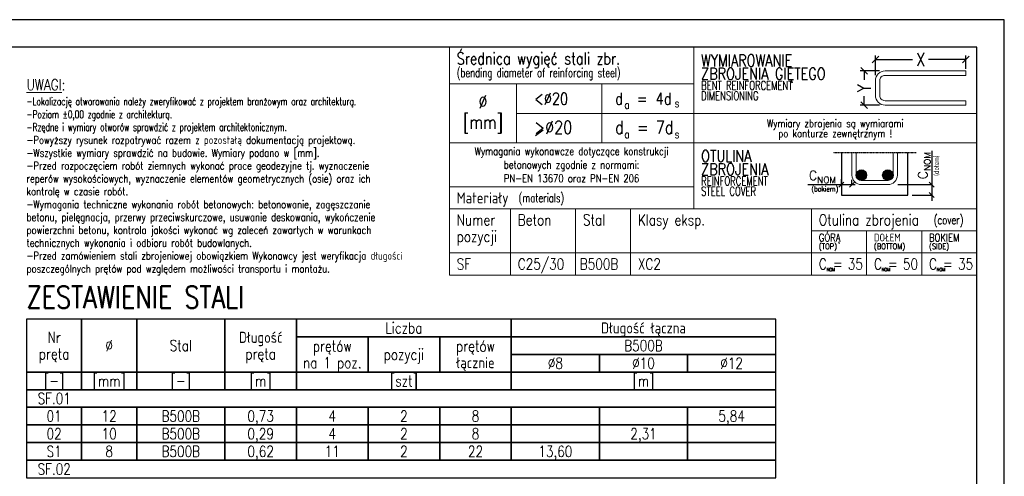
# Model space of a CAD drawing. Header units: millimetres. Extents: x -62590 to 46238, y 147773 to 522018.
# Tile 44 of 93: x 11769 to 16238, y 247996 to 250068. Entities that reach past the tile are written whole.
import ezdxf
from ezdxf.enums import TextEntityAlignment as Align

# ---------------------------------------------------------------- set-up
doc = ezdxf.new("R2010")
doc.units = ezdxf.units.MM
doc.linetypes.add('AUSGEZOGEN', pattern=[0])
doc.linetypes.add('VERDECKT', pattern=[0.375, 0.25, -0.125])
for name, color, linetype in [('!PB_Ramka', 7, 'Continuous'), ('e-cad_cienkie', 1, 'Continuous'), ('e-cad_kontur', 2, 'Continuous'), ('e-cad_opisy', 7, 'Continuous'), ('e-cad_prety_przekroj', 4, 'Continuous'), ('e-cad_wymiary', 1, 'Continuous'), ('PB_TABELKA_CIENKA', 1, 'Continuous'), ('PB_TABELKA_TEKST', 7, 'Continuous'), ('T__RAND', 7, 'Continuous')]:
    doc.layers.add(name, color=color, linetype=linetype)
doc.styles.add('e-cad_1', font='simplex.shx', dxfattribs={"width": 0.8})
doc.styles.add('e-cad_2', font='simplex.shx', dxfattribs={"width": 0.8})
doc.styles.add('KOPF8', font='simplex.shx', dxfattribs={"width": 0.8})
doc.styles.add('SIMPLEX7', font='simplex.shx', dxfattribs={"width": 0.7})
doc.styles.add('Styl 1', font='arial.ttf')
doc.styles.add('Styl 2', font='simplex.shx', dxfattribs={"width": 0.8})

# ---------------------------------------------------------------- blocks, each defined once
blk = doc.blocks.new('*U24')
at = {"layer": 'e-cad_opisy', "color": 8, "ltscale": 0.4}
blk.add_lwpolyline([(0, 0), (600, 0), (600, 297), (25, 297), (25, 297), (0, 297), (0, 0)], dxfattribs=at)
at = {"layer": 'e-cad_opisy', "color": 3, "ltscale": 0.4}
blk.add_lwpolyline([(30, 5), (595, 5), (595, 292), (30, 292), (30, 5)], dxfattribs=at)
blk = doc.blocks.new('_Oblique')
at = {"color": 0, "linetype": 'ByBlock', "lineweight": -2}
blk.add_line((-0.5, -0.5), (0.5, 0.5), dxfattribs=at)
blk = doc.blocks.new('zw$DBDF')
at = {"layer": 'e-cad_kontur', "color": 9, "lineweight": 18}
blk.add_lwpolyline([(125, -262.3), (-241.4, -262.3, -0.414214), (-285.1, -218.6), (-285.1, -151.3, -0.414214), (-241.4, -107.6), (125, -107.6), (125, -127.5), (-241.4, -127.5, 0.414214), (-265.2, -151.3), (-265.2, -218.6, 0.414214), (-241.4, -242.4), (125, -242.4)], format="xyb", close=True, dxfattribs=at)
at = {"layer": 'e-cad_opisy', "color": 8, "ltscale": 10}
for p, q in [((-285.1, -126.3), (-285.1, -36.8)), ((125, -97.6), (125, -36.8)), ((-285.1, -55.5), (-114.8, -55.5)), ((125, -55.5), (-45.3, -55.5)), ((-266.4, -107.6), (-354.7, -107.6)), ((-336, -107.6), (-336, -147.9)), ((-336, -262.3), (-336, -222)), ((-266.4, -262.3), (-354.7, -262.3))]:
    blk.add_line(p, q, dxfattribs=at)
at = {"layer": 'e-cad_opisy', "color": 8, "ltscale": 20, "xscale": 30, "yscale": 30, "zscale": 30}
for p, rotation in [((-285.1, -55.5), 180), ((-336, -107.6), 90), ((-336, -262.3), 270)]:
    blk.add_blockref('_Oblique', p, dxfattribs=dict(at, rotation=rotation))
blk.add_blockref('_Oblique', (125, -55.5), dxfattribs=at)
at = {"layer": 'e-cad_opisy', "color": 1, "ltscale": 20, "insert": (-80.1, -55.5), "char_height": 60, "attachment_point": 5, "style": 'e-cad_1', "bg_fill": 3, "box_fill_scale": 1.1, "bg_fill_color": 257, "bg_fill_transparency": 0}
blk.add_mtext('X', dxfattribs=at)
at = {"layer": 'e-cad_opisy', "color": 1, "ltscale": 20, "insert": (-336, -185), "char_height": 60, "attachment_point": 5, "rotation": 90, "style": 'e-cad_1', "bg_fill": 3, "box_fill_scale": 1.1, "bg_fill_color": 257, "bg_fill_transparency": 0}
blk.add_mtext('Y', dxfattribs=at)
blk = doc.blocks.new('TABELKA-ZBROJENIE')
at = {"layer": 'e-cad_kontur', "ltscale": 10}
for points in [[(-499.7, -580.2, 2.414214), (-523.5, -604, 0.414214), (-499.7, -580.2)], [(-379.5, -580.2, 2.414214), (-403.3, -604, 0.414214), (-379.5, -580.2)]]:
    blk.add_hatch(color=253, dxfattribs=at).paths.add_polyline_path(points)
at = {"layer": 'e-cad_kontur', "color": 3, "lineweight": 18, "ltscale": 10}
for points in [[(-2393.7, 0), (-1284.4, 0), (-1284.4, -166.7), (-2393.7, -166.7)], [(-1284.4, 0), (0, 0), (0, -300), (-1284.4, -300)], [(-2393.7, -166.7), (-2088.7, -166.7), (-2088.7, -433.3), (-2393.7, -433.3)], [(-2088.7, -166.7), (-1701.1, -166.7), (-1701.1, -300), (-2088.7, -300)], [(-1701.1, -166.7), (-1284.4, -166.7), (-1284.4, -300), (-1701.1, -300)], [(-2088.7, -300), (-1701.1, -300), (-1701.1, -433.3), (-2088.7, -433.3)], [(-1701.1, -300), (-1284.4, -300), (-1284.4, -433.3), (-1701.1, -433.3)], [(-1284.4, -300), (0, -300), (0, -433.3), (-1284.4, -433.3)], [(-2393.7, -433.3), (-1284.4, -433.3), (-1284.4, -633.3), (-2393.7, -633.3)], [(-1284.4, -433.3), (0, -433.3), (0, -733.3), (-1284.4, -733.3)], [(-2393.7, -633.3), (-1284.4, -633.3), (-1284.4, -733.3), (-2393.7, -733.3)], [(-2393.7, -733.3), (-2116.4, -733.3), (-2116.4, -933.3), (-2393.7, -933.3)], [(-2116.4, -733.3), (-1820.7, -733.3), (-1820.7, -933.3), (-2116.4, -933.3)], [(-1820.7, -733.3), (-1571.3, -733.3), (-1571.3, -933.3), (-1820.7, -933.3)], [(-1571.3, -733.3), (-750, -733.3), (-750, -933.3), (-1571.3, -933.3)], [(-750, -733.3), (0, -733.3), (0, -833.3), (-750, -833.3)], [(-750, -833.3), (-500, -833.3), (-500, -933.3), (-750, -933.3)], [(-500, -833.3), (-250, -833.3), (-250, -933.3), (-500, -933.3)], [(-250, -833.3), (0, -833.3), (0, -933.3), (-250, -933.3)], [(-2393.7, -933.3), (-2116.4, -933.3), (-2116.4, -1033.3), (-2393.7, -1033.3)], [(-2116.4, -933.3), (-1820.7, -933.3), (-1820.7, -1033.3), (-2116.4, -1033.3)], [(-1820.7, -933.3), (-1571.3, -933.3), (-1571.3, -1033.3), (-1820.7, -1033.3)], [(-1571.3, -933.3), (-750, -933.3), (-750, -1033.3), (-1571.3, -1033.3)], [(-750, -933.3), (-500, -933.3), (-500, -1033.3), (-750, -1033.3)], [(-500, -933.3), (-250, -933.3), (-250, -1033.3), (-500, -1033.3)], [(-250, -933.3), (0, -933.3), (0, -1033.3), (-250, -1033.3)]]:
    blk.add_lwpolyline(points, close=True, dxfattribs=at)
at = {"layer": 'e-cad_kontur'}
blk.add_lwpolyline([(-614.1, -477.9), (-614.1, -670.8), (-312.7, -670.8), (-312.7, -477.9)], dxfattribs=at)
at = {"layer": 'e-cad_kontur', "color": 3, "lineweight": 18}
for points in [[(-566.5, -477.9), (-566.5, -580.2, 0.414214), (-523.5, -623.1), (-403.3, -623.1, 0.414214), (-360.4, -580.2), (-360.4, -477.9)], [(-379.5, -477.9), (-379.5, -580.2, -0.414214), (-403.3, -604), (-523.5, -604, -0.414214), (-547.4, -580.2), (-547.4, -477.9)]]:
    blk.add_lwpolyline(points, format="xyb", dxfattribs=at)
at = {"layer": 'e-cad_prety_przekroj'}
for centre in [(-523.5, -580.2), (-403.3, -580.2)]:
    blk.add_circle(centre, 23.8, dxfattribs=at)
at = {"layer": 'e-cad_wymiary', "color": 8, "lineweight": -2, "ltscale": 10}
for points in [[(-625.4, -634.4), (-602.9, -611.9)], [(-577.7, -634.4), (-555.2, -611.9)], [(-215.8, -611.9), (-193.3, -634.4)], [(-215.8, -659.5), (-193.3, -682)]]:
    blk.add_lwpolyline(points, dxfattribs=at)
at = {"layer": 'PB_TABELKA_TEKST'}
blk.add_line((-2003.4, -400.5), (-1968.5, -374), dxfattribs=at)
at = {"layer": 'PB_TABELKA_TEKST', "color": 8, "linetype": 'AUSGEZOGEN'}
for p, q in [((-204.6, -469.2), (-204.6, -697.1)), ((-766, -623.1), (-551.6, -623.1)), ((-358.8, -623.1), (-204.6, -623.1)), ((-293.5, -670.8), (-204.6, -670.8))]:
    blk.add_line(p, q, dxfattribs=at)
for points in [[(-614.1, -623.1), (-614.1, -599.1)], [(-566.5, -623.1), (-566.5, -601.7)]]:
    blk.add_lwpolyline(points, dxfattribs=at)
at = {"layer": 'T__RAND', "linetype": 'VERDECKT', "ltscale": 0.5}
blk.add_line((-652.3, -477.9), (-274.6, -477.9), dxfattribs=at)
at = {"layer": 'e-cad_opisy', "ltscale": 10, "style": 'e-cad_1', "width": 0.8}
for p in [(-681.7, -1008.3), (-431.7, -1008.3), (-181.7, -1008.3)]:
    blk.add_text('NOM', height=15, dxfattribs=at).set_placement(p, align=Align.MIDDLE_LEFT)
at = {"layer": 'PB_TABELKA_CIENKA', "width": 0.7}
for s, height, style, p in [('(bending diameter of reinforcing steel)', 40, 'SIMPLEX7', (-2360.4, -135.5)), ('BENT REINFORCEMENT', 40, 'SIMPLEX7', (-1251, -193.3)), ('DIMENSIONING', 40, 'SIMPLEX7', (-1251, -240)), ('REINFORCEMENT', 40, 'SIMPLEX7', (-1251, -626.7)), ('STEEL COVER', 40, 'SIMPLEX7', (-1251, -673.3)), ('(bokiem)', 24, 'Styl 2', (-750.6, -654.7))]:
    blk.add_text(s, height=height, dxfattribs=dict(at, style=style)).set_placement(p)
at = {"layer": 'PB_TABELKA_CIENKA', "style": 'Styl 2', "width": 0.7}
blk.add_text('(dołem)', height=24, rotation=90, dxfattribs=at).set_placement((-171.6, -583.3))
at = {"layer": 'PB_TABELKA_CIENKA', "style": 'SIMPLEX7', "width": 0.7}
for s, p in [('(materials)', (-2079.1, -683.3)), ('(cover)', (-195, -783.3))]:
    blk.add_text(s, height=40, dxfattribs=at).set_placement(p, align=Align.MIDDLE_LEFT)
at = {"layer": 'PB_TABELKA_TEKST', "style": 'KOPF8', "width": 0.8}
for s, height, p in [('Średnica wygięć stali zbr.', 53.333, (-2360.4, -77.8)), ('WYMIAROWANIE', 53.333, (-1251, -86.7)), ('ZBROJENIA GIĘTEGO', 53.333, (-1251, -146.7)), ('<%%C20', 53.33, (-2008.4, -260)), ('d', 53.3, (-1641.2, -260)), ('=', 53.3, (-1542.3, -260)), ('4d', 53.33, (-1457, -260)), ('a', 36, (-1598.9, -279.1)), ('s', 36, (-1371.3, -271.9)), ('>%%C20', 59.99, (-2008.4, -393.3)), ('d', 60, (-1641.2, -393.3)), ('=', 60, (-1542.3, -393.3)), ('7d', 59.99, (-1457, -393.3)), ('a', 36, (-1598.9, -412.4)), ('s', 36, (-1371.3, -412.4)), ('OTULINA', 53.33, (-1251, -520)), ('ZBROJENIA', 53.33, (-1251, -580))]:
    blk.add_text(s, height=height, dxfattribs=at).set_placement(p)
for s, height, p in [('%%C', 59.99, (-2241.2, -246.8)), ('[mm]', 59.99, (-2241.2, -339.6)), ('Wymagania wykonawcze dotyczące konstrukcji', 35, (-1839, -471.7)), ('betonowych zgodnie z normami:', 35, (-1839, -533.3)), ('PN-EN 13670 oraz PN-EN 206', 35, (-1839, -595))]:
    blk.add_text(s, height=height, dxfattribs=at).set_placement(p, align=Align.MIDDLE_CENTER)
for s, p in [('Wymiary zbrojenia są wymiarami', (-642.2, -350)), ('po konturze zewnętrznym !', (-642.2, -396.7))]:
    blk.add_text(s, height=35, dxfattribs=at).set_placement(p, align=Align.MIDDLE)
for s, height, p in [('Materiały', 50, (-2360.4, -683.3)), ('Numer', 50, (-2360.4, -783.3)), ('Beton', 50, (-2083, -783.3)), ('Stal', 50, (-1787.4, -783.3)), ('Klasy eksp.', 50, (-1538, -783.3)), ('Otulina zbrojenia', 50, (-716.7, -783.3)), ('pozycji', 50, (-2360.4, -858.3)), ('GÓRĄ', 35, (-716.7, -863.3)), ('DOŁEM', 35, (-466.7, -863.3)), ('BOKIEM', 35, (-216.7, -863.3)), ('C =', 50, (-716.7, -983.3)), ('C =', 50, (-466.7, -983.3)), ('C =', 50, (-216.7, -983.3))]:
    blk.add_text(s, height=height, dxfattribs=at).set_placement(p, align=Align.MIDDLE_LEFT)
at = {"layer": 'PB_TABELKA_TEKST', "color": 1, "style": 'KOPF8', "width": 0.8}
for s, p in [('(TOP)', (-716.7, -903.3)), ('(BOTTOM)', (-466.7, -903.3)), ('(SIDE)', (-216.7, -903.3))]:
    blk.add_text(s, height=25, dxfattribs=at).set_placement(p, align=Align.MIDDLE_LEFT)
at = {"layer": 'PB_TABELKA_TEKST', "insert": (-266, -599), "char_height": 42, "width": 141.65, "attachment_point": 1, "rotation": 90, "style": 'Styl 1'}
blk.add_mtext('\\pxsm0.8;{\\A1;\\Fsimplex.shx|c238;C{\\H0.7x;\\S^ NOM;}}', dxfattribs=at)
at = {"layer": 'PB_TABELKA_TEKST', "insert": (-761.9, -560.3), "char_height": 42, "width": 141.65, "attachment_point": 1, "style": 'Styl 1'}
blk.add_mtext('\\pxsm0.8;{\\A1;\\Fsimplex.shx|c238;C{\\H0.7x;\\S^ NOM;}}', dxfattribs=at)
at = {"layer": 'e-cad_wymiary', "ltscale": 20}
blk.add_blockref('zw$DBDF', (-175, 0), dxfattribs=at)

msp = doc.modelspace()

# ---------------------------------------------------------------- linework, layer by layer
at = {"layer": 'e-cad_cienkie', "ltscale": 10}
for points in [[(11800.5, 248469.2), (12050.5, 248469.2), (12050.5, 248709.2), (11800.5, 248709.2)], [(12050.5, 248469.2), (12300.5, 248469.2), (12300.5, 248709.2), (12050.5, 248709.2)], [(12300.5, 248469.2), (12700.5, 248469.2), (12700.5, 248709.2), (12300.5, 248709.2)], [(12700.5, 248469.2), (13025.5, 248469.2), (13025.5, 248709.2), (12700.5, 248709.2)], [(13025.5, 248629.2), (14000.5, 248629.2), (14000.5, 248709.2), (13025.5, 248709.2)], [(14000.5, 248629.2), (15200.5, 248629.2), (15200.5, 248709.2), (14000.5, 248709.2)], [(13025.5, 248469.2), (13350.5, 248469.2), (13350.5, 248629.2), (13025.5, 248629.2)], [(13350.5, 248469.2), (13675.5, 248469.2), (13675.5, 248629.2), (13350.5, 248629.2)], [(13675.5, 248469.2), (14000.5, 248469.2), (14000.5, 248629.2), (13675.5, 248629.2)], [(14000.5, 248549.2), (15200.5, 248549.2), (15200.5, 248629.2), (14000.5, 248629.2)], [(14000.5, 248469.2), (14400.5, 248469.2), (14400.5, 248549.2), (14000.5, 248549.2)], [(14400.5, 248469.2), (14800.5, 248469.2), (14800.5, 248549.2), (14400.5, 248549.2)], [(14800.5, 248469.2), (15200.5, 248469.2), (15200.5, 248549.2), (14800.5, 248549.2)], [(11800.5, 248389.2), (12050.5, 248389.2), (12050.5, 248469.2), (11800.5, 248469.2)], [(12050.5, 248389.2), (12300.5, 248389.2), (12300.5, 248469.2), (12050.5, 248469.2)], [(12300.5, 248389.2), (12700.5, 248389.2), (12700.5, 248469.2), (12300.5, 248469.2)], [(12700.5, 248389.2), (13025.5, 248389.2), (13025.5, 248469.2), (12700.5, 248469.2)], [(13025.5, 248389.2), (14000.5, 248389.2), (14000.5, 248469.2), (13025.5, 248469.2)], [(14000.5, 248389.2), (15200.5, 248389.2), (15200.5, 248469.2), (14000.5, 248469.2)], [(11800.5, 248309.2), (15200.5, 248309.2), (15200.5, 248389.2), (11800.5, 248389.2)], [(11800.5, 248229.2), (12050.5, 248229.2), (12050.5, 248309.2), (11800.5, 248309.2)], [(12050.5, 248229.2), (12300.5, 248229.2), (12300.5, 248309.2), (12050.5, 248309.2)], [(12300.5, 248229.2), (12700.5, 248229.2), (12700.5, 248309.2), (12300.5, 248309.2)], [(12700.5, 248229.2), (13025.5, 248229.2), (13025.5, 248309.2), (12700.5, 248309.2)], [(13025.5, 248229.2), (13350.5, 248229.2), (13350.5, 248309.2), (13025.5, 248309.2)], [(13350.5, 248229.2), (13675.5, 248229.2), (13675.5, 248309.2), (13350.5, 248309.2)], [(13675.5, 248229.2), (14000.5, 248229.2), (14000.5, 248309.2), (13675.5, 248309.2)], [(14000.5, 248229.2), (14400.5, 248229.2), (14400.5, 248309.2), (14000.5, 248309.2)], [(14400.5, 248229.2), (14800.5, 248229.2), (14800.5, 248309.2), (14400.5, 248309.2)], [(14800.5, 248229.2), (15200.5, 248229.2), (15200.5, 248309.2), (14800.5, 248309.2)], [(11800.5, 248149.2), (12050.5, 248149.2), (12050.5, 248229.2), (11800.5, 248229.2)], [(12050.5, 248149.2), (12300.5, 248149.2), (12300.5, 248229.2), (12050.5, 248229.2)], [(12300.5, 248149.2), (12700.5, 248149.2), (12700.5, 248229.2), (12300.5, 248229.2)], [(12700.5, 248149.2), (13025.5, 248149.2), (13025.5, 248229.2), (12700.5, 248229.2)], [(13025.5, 248149.2), (13350.5, 248149.2), (13350.5, 248229.2), (13025.5, 248229.2)], [(13350.5, 248149.2), (13675.5, 248149.2), (13675.5, 248229.2), (13350.5, 248229.2)], [(13675.5, 248149.2), (14000.5, 248149.2), (14000.5, 248229.2), (13675.5, 248229.2)], [(14000.5, 248149.2), (14400.5, 248149.2), (14400.5, 248229.2), (14000.5, 248229.2)], [(14400.5, 248149.2), (14800.5, 248149.2), (14800.5, 248229.2), (14400.5, 248229.2)], [(14800.5, 248149.2), (15200.5, 248149.2), (15200.5, 248229.2), (14800.5, 248229.2)], [(11800.5, 248069.2), (12050.5, 248069.2), (12050.5, 248149.2), (11800.5, 248149.2)], [(12050.5, 248069.2), (12300.5, 248069.2), (12300.5, 248149.2), (12050.5, 248149.2)], [(12300.5, 248069.2), (12700.5, 248069.2), (12700.5, 248149.2), (12300.5, 248149.2)], [(12700.5, 248069.2), (13025.5, 248069.2), (13025.5, 248149.2), (12700.5, 248149.2)], [(13025.5, 248069.2), (13350.5, 248069.2), (13350.5, 248149.2), (13025.5, 248149.2)], [(13350.5, 248069.2), (13675.5, 248069.2), (13675.5, 248149.2), (13350.5, 248149.2)], [(13675.5, 248069.2), (14000.5, 248069.2), (14000.5, 248149.2), (13675.5, 248149.2)], [(14000.5, 248069.2), (14400.5, 248069.2), (14400.5, 248149.2), (14000.5, 248149.2)], [(14400.5, 248069.2), (14800.5, 248069.2), (14800.5, 248149.2), (14400.5, 248149.2)], [(14800.5, 248069.2), (15200.5, 248069.2), (15200.5, 248149.2), (14800.5, 248149.2)], [(11800.5, 247989.2), (15200.5, 247989.2), (15200.5, 248069.2), (11800.5, 248069.2)]]:
    msp.add_lwpolyline(points, close=True, dxfattribs=at)

# ---------------------------------------------------------------- block references
at = {"layer": '!PB_Ramka', "xscale": 25, "yscale": 25, "zscale": 25}
msp.add_blockref('*U24', (1238, 242642.6), dxfattribs=at)

# ---------------------------------------------------------------- texts
at = {"layer": 'e-cad_opisy', "ltscale": 10, "style": 'e-cad_1', "width": 0.8}
for s, height, p in [('ZESTAWIENIE STALI', 100, (11800.5, 248759.2)), ('SF.01', 50, (11850.5, 248324.2)), ('SF.02', 50, (11850.5, 248004.2))]:
    msp.add_text(s, height=height, dxfattribs=at).set_placement(p)
for s, p in [('Liczba', (13513, 248644.2)), ('Długość łączna', (14600.5, 248644.2)), ('Nr', (11925.5, 248601.7)), ('Długość', (12863, 248601.7)), ('%%c', (12175.5, 248564.2)), ('Stal', (12500.5, 248564.2)), ('prętów', (13188, 248561.7)), ('prętów', (13838, 248561.7)), ('B500B', (14600.5, 248564.2)), ('pręta', (11925.5, 248526.7)), ('pręta', (12863, 248526.7)), ('pozycji', (13513, 248524.2)), ('na 1 poz.', (13188, 248486.7)), ('łącznie', (13838, 248486.7)), ('%%c8', (14200.5, 248484.2)), ('%%c10', (14600.5, 248484.2)), ('%%c12', (15000.5, 248484.2)), ('[-]', (11925.5, 248404.2)), ('[mm]', (12175.5, 248404.2)), ('[-]', (12500.5, 248404.2)), ('[m]', (12863, 248404.2)), ('[szt]', (13513, 248404.2)), ('[m]', (14600.5, 248404.2)), ('01', (11925.5, 248244.2)), ('12', (12175.5, 248244.2)), ('B500B', (12500.5, 248244.2)), ('0,73', (12863, 248244.2)), ('4', (13188, 248244.2)), ('2', (13513, 248244.2)), ('8', (13838, 248244.2)), ('5,84', (15000.5, 248244.2)), ('02', (11925.5, 248164.2)), ('10', (12175.5, 248164.2)), ('B500B', (12500.5, 248164.2)), ('0,29', (12863, 248164.2)), ('4', (13188, 248164.2)), ('2', (13513, 248164.2)), ('8', (13838, 248164.2)), ('2,31', (14600.5, 248164.2)), ('S1', (11925.5, 248084.2)), ('8', (12175.5, 248084.2)), ('B500B', (12500.5, 248084.2)), ('0,62', (12863, 248084.2)), ('11', (13188, 248084.2)), ('2', (13513, 248084.2)), ('22', (13838, 248084.2)), ('13,60', (14200.5, 248084.2))]:
    msp.add_text(s, height=50, dxfattribs=at).set_placement(p, align=Align.CENTER)
at = {"layer": 'e-cad_wymiary', "lineweight": 0, "ltscale": 10, "insert": (11800.5, 248909.2), "char_height": 50, "width": 1856.288, "attachment_point": 7, "style": 'e-cad_2'}
msp.add_mtext('{\\L\\C2;UWAGI\\l:\\P\\A1;\\H0.7x;\\W0.7;\\C256;-Lokalizację otworowania należy zweryfikować z projektem branżowym oraz architekturą.\\P-Poziom %%P0,00 zgodnie z architekturą.\\P-Rzędne i wymiary otworów sprawdzić z projektem architektonicznym. \\P\\W0.8;-Powyższy rysunek rozpatrywać razem z pozostałą dokumentacją projektową.\\P-Wszystkie wymiary sprawdzić na budowie. Wymiary podano w [mm].\\P-Przed rozpoczęciem robót ziemnych wykonać prace geodezyjne tj. wyznaczenie reperów wysokościowych, wyznaczenie elementów geometrycznych (osie) oraz ich kontrolę w czasie robót.\\P-Wymagania techniczne wykonania robót betonowych: betonowanie, zagęszczanie betonu, pielęgnacja, przerwy przeciwskurczowe, usuwanie deskowania, wykończenie powierzchni betonu, kontrola jakości wykonać wg zaleceń zawartych w warunkach technicznych wykonania i odbioru robót budowlanych.\\P-Przed zamówieniem stali zbrojeniowej obowiązkiem Wykonawcy jest weryfikacja długości poszczególnych prętów pod względem możliwości transportu i montażu.}', dxfattribs=at)

# ---------------------------------------------------------------- next in the draw order: block references
at = {"layer": 'e-cad_wymiary', "ltscale": 5}
msp.add_blockref('TABELKA-ZBROJENIE', (16113, 249942.6), dxfattribs=at)

# ---------------------------------------------------------------- next in the draw order: texts
at = {"layer": 'PB_TABELKA_TEKST', "style": 'KOPF8', "width": 0.8}
for s, p in [('SF', (13752.6, 248959.2)), ('C25/30', (14030, 248959.2)), ('B500B', (14311.3, 248959.2)), ('XC2', (14575, 248959.2)), ('35', (15528, 248959.2)), ('50', (15778, 248959.2)), ('35', (16028, 248959.2))]:
    msp.add_text(s, height=50, dxfattribs=at).set_placement(p, align=Align.MIDDLE_LEFT)

doc.saveas('drawing.dxf')
